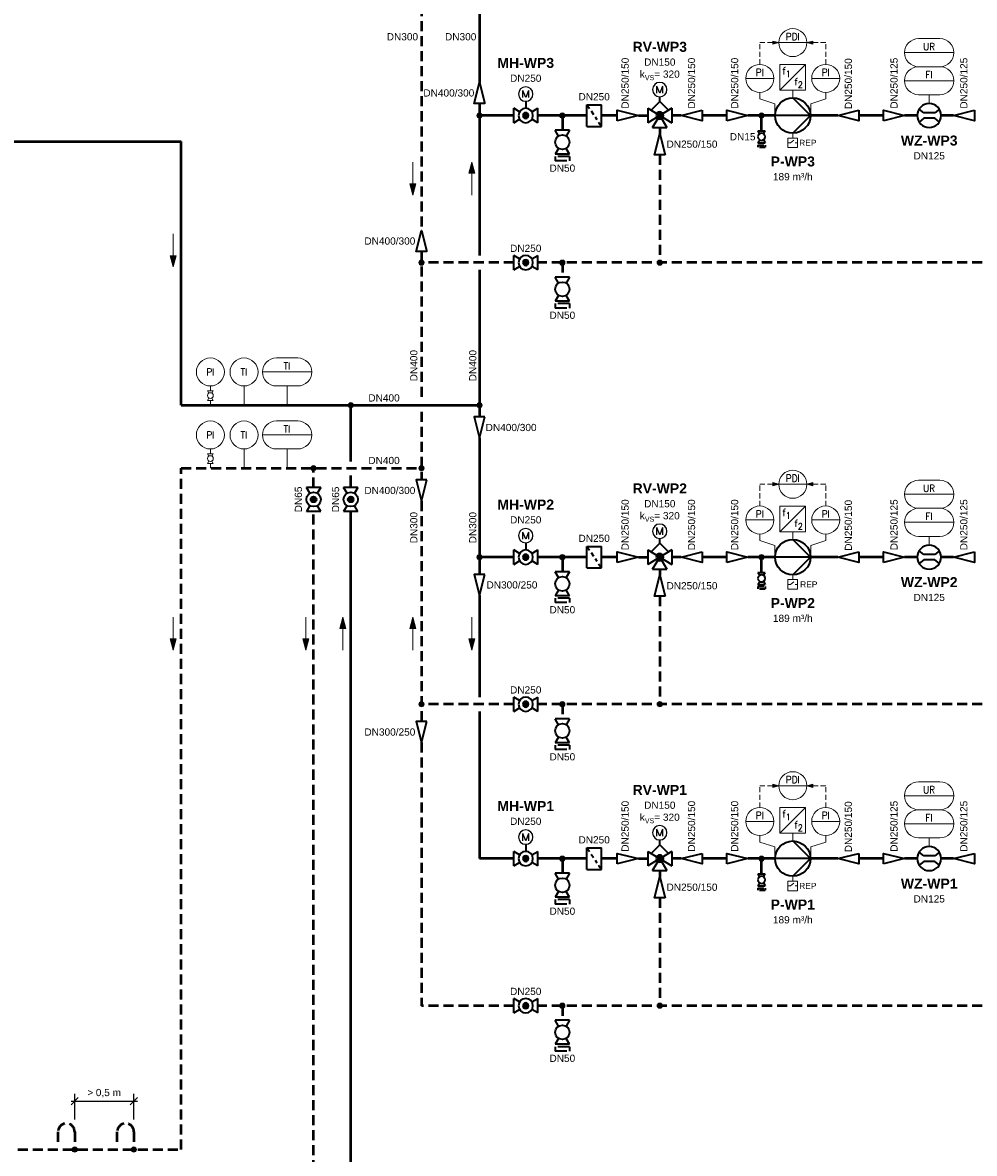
# Model space of a CAD drawing. Header units: millimetres. Extents: x -226 to 2201, y 0 to 1085.
# Tile 12 of 28: x 315 to 553, y 594 to 877. Entities that reach past the tile are written whole.
import ezdxf
from ezdxf import colors
from ezdxf.entities.mleader import LeaderData, LeaderLine
from ezdxf.enums import TextEntityAlignment as Align
from ezdxf.math import Vec2, Vec3

# ---------------------------------------------------------------- set-up
doc = ezdxf.new("R2010")
doc.units = ezdxf.units.MM
doc.header["$PDMODE"] = 1
doc.linetypes.add('GESTRICHELT2', pattern=[0.375, 0.25, -0.125])
doc.linetypes.add('VERDECKT2', pattern=[4.7625, 3.175, -1.5875])
doc.layers.get('0').update_dxf_attribs({"lineweight": 18})
for name, color, linetype, lineweight in [('TGAx_G_KOM_GA-Steuerleitungen', 7, 'VERDECKT2', 18), ('TGAx_G_KOM_GA-Symbole', 7, 'Continuous', 18), ('TGAx_H_KOM_Armaturen', 7, 'Continuous', 35), ('TGAx_H_LTG_Quellenkreis-Umweltwärme_RL', 66, 'GESTRICHELT2', 50), ('TGAx_H_LTG_Quellenkreis-Umweltwärme_VL', 32, 'Continuous', 50), ('TGAx_H_TXT_Beschriftung', 7, 'Continuous', 18), ('TGAx_H_TXT_Dimensionierung', 7, 'Continuous', 18), ('TGAx_K_KOM_Armaturen', 7, 'Continuous', 35), ('TGAx_K_TXT_Beschriftung', 7, 'Continuous', 18)]:
    doc.layers.add(name, color=color, linetype=linetype, lineweight=lineweight)
doc.styles.add('Annotative', font='arial.ttf')
doc.styles.add('Arial', font='arial.ttf')
doc.styles.add('MSR-Arial', font='romans.shx')
doc.dimstyles.new('Annotative', dxfattribs={"dimscale": 0, "dimtxt": 2.5, "dimasz": 2.5, "dimexe": 3, "dimexo": 0, "dimgap": 1.5, "dimtad": 1, "dimdec": 0, "dimdsep": 46, "dimtxsty": 'Annotative', "dimblk": 'OBLIQUE', "dimcen": 0, "dimdle": 3, "dimadec": 0, "dimazin": 0, "dimtfac": 1, "dimtdec": 0, "dimtofl": 0, "dimtmove": 0, "dimatfit": 3, "dimldrblk": 'OBLIQUE', "dimfxl": 3, "dimfxlon": 1, "dimtolj": 1, "dimtzin": 0, "dimarcsym": 0})

# ---------------------------------------------------------------- blocks, each defined once
blk = doc.blocks.new('4.16-Leitungs-Verbindungspunkt')
at = {"linetype": 'Continuous', "lineweight": 18}
blk.add_hatch(color=256, dxfattribs=at).paths.add_polyline_path([(0.65, 0, 1), (-0.65, 0, 1)])
blk.add_circle((0, 0), 0.65, dxfattribs=at)
blk = doc.blocks.new('4.11-Pfeil-Fliessrichtung')
at = {"linetype": 'Continuous', "lineweight": 18}
blk.add_line((-4.12, 0), (4.12, 0), dxfattribs=at)
at = {"linetype": 'Continuous', "lineweight": 18, "flags": 128}
for points in [[(1.32, 0.75), (4.12, 0), (1.32, -0.75)], [(1.39, 0.66), (3.85, 0), (1.39, -0.66)], [(1.46, 0.57), (3.58, 0), (1.46, -0.57)], [(1.53, 0.48), (3.31, 0), (1.53, -0.48)], [(1.6, 0.39), (3.04, 0), (1.6, -0.39)], [(1.67, 0.3), (2.77, 0), (1.67, -0.3)], [(1.74, 0.21), (2.5, 0), (1.74, -0.21)], [(1.81, 0.11), (2.23, 0), (1.81, -0.11)], [(1.88, 0.02), (1.96, 0), (1.88, -0.02)]]:
    blk.add_lwpolyline(points, close=True, dxfattribs=at)
blk = doc.blocks.new('7.01.05-Absperrkugelhahn')
h = blk.add_hatch(color=256)
h.dxf.hatch_style = 1
h.paths.add_polyline_path([(2.3, 0, 1), (3.7, 0, 1)])
at = {"linetype": 'Continuous'}
for p, q in [((0, 1.8), (1.46, 0.93)), ((0, 1.8), (0, -1.8)), ((6, 1.8), (4.54, 0.93)), ((6, 1.8), (6, -1.8)), ((1.46, -0.93), (0, -1.8)), ((4.54, -0.93), (6, -1.8))]:
    blk.add_line(p, q, dxfattribs=at)
for radius in [1.8, 0.7]:
    blk.add_circle((3, 0), radius, dxfattribs=at)
blk = doc.blocks.new('6.01-Reduzierung')
at = {"flags": 128}
blk.add_lwpolyline([(0, 1.3125), (0, -1.3125), (5.25, 0)], close=True, dxfattribs=at)
blk = doc.blocks.new('02.MSR_Fühler m. Fernwirkung_langrund')
for p, q in [((-2.67, 3.5), (2.67, 3.5)), ((-6.17, 0), (6.17, 0)), ((-2.67, -3.5), (2.67, -3.5))]:
    blk.add_line(p, q)
for centre, start, end in [((-2.67, 0), 90, 270), ((2.67, 0), 270, 90)]:
    blk.add_arc(centre, 3.5, start, end)
at = {"style": 'MSR-Arial', "width": 0.9}
for tag, p in [('MESSART', (0.02, 1.5)), ('WERT', (0.02, -1.55))]:
    blk.add_attdef(tag, text='', height=1.8, dxfattribs=at).set_placement(p, align=Align.MIDDLE_CENTER)
blk = doc.blocks.new('13.21-Kreiselpumpe')
at = {"linetype": 'Continuous'}
for p, q in [((-4.4, -4.4), (0, 0)), ((0, 0), (4.4, -4.4)), ((0, 0), (0, -8.8))]:
    blk.add_line(p, q, dxfattribs=at)
blk.add_circle((0, -4.4), 4.4, dxfattribs=at)
blk = doc.blocks.new('17.01.01-Durchflussmessung allg.')
for p, q in [((-1.38, 0.69), (-2.53, 1.62)), ((1.38, 0.69), (-1.38, 0.69)), ((2.53, 1.62), (1.38, 0.69)), ((-1.38, -0.69), (-2.53, -1.62)), ((1.38, -0.69), (-1.38, -0.69)), ((2.53, -1.62), (1.38, -0.69))]:
    blk.add_line(p, q)
blk.add_circle((0, 0), 3)
blk = doc.blocks.new('9.12-Schmutzfänger')
at = {"linetype": 'Continuous'}
for p, q in [((0, 2.7), (0, -2.7)), ((0, 2.7), (3.6, 2.7)), ((2.03, 0.35), (2.48, 1.02)), ((2.88, 1.63), (3.6, 2.7)), ((3.6, 2.7), (3.6, -2.7)), ((0, -2.7), (0.63, -1.75)), ((0, -2.7), (3.6, -2.7)), ((1.03, -1.15), (1.63, -0.26))]:
    blk.add_line(p, q, dxfattribs=at)
blk = doc.blocks.new('02.MSR_Schalter')
for p, q in [((0, 2.4), (0, 1.78)), ((0, 0.62), (0.68, 1.48)), ((0, 0), (0, 0.62))]:
    blk.add_line(p, q)
blk.add_lwpolyline([(-1.2, 0), (1.2, 0), (1.2, 2.4), (-1.2, 2.4)], close=True)
blk = doc.blocks.new('7.01.04-Absperrhahn allg.')
at = {"linetype": 'Continuous'}
for p, q in [((0, 1.8), (0, -1.8)), ((0, 1.8), (1.46, 0.93)), ((6, 1.8), (4.54, 0.93)), ((6, 1.8), (6, -1.8)), ((1.46, -0.93), (0, -1.8)), ((4.54, -0.93), (6, -1.8))]:
    blk.add_line(p, q, dxfattribs=at)
blk.add_circle((3, 0), 1.8, dxfattribs=at)
blk = doc.blocks.new('5.07-Kupplung allg.')
at = {"linetype": 'Continuous'}
for p, q in [((0, 1.8), (0, -1.1)), ((1.1, 1.1), (1.1, 0)), ((1.1, 0), (1.1, -1.8))]:
    blk.add_line(p, q, dxfattribs=at)
for p, q in [((0, 1.8), (1.1, 1.8)), ((0, -1.8), (1.1, -1.8))]:
    blk.add_line(p, q)
blk = doc.blocks.new('Leitungs-Verbindungspkt')
at = {"linetype": 'Continuous', "lineweight": 18}
blk.add_hatch(color=256, dxfattribs=at).paths.add_polyline_path([(0.65, 0, 1), (-0.65, 0, 1)])
blk.add_circle((0, 0), 0.65, dxfattribs=at)
blk = doc.blocks.new('7.01.17-Dreiwegeventil')
at = {"linetype": 'Continuous'}
for p, q in [((-3, 1.8), (3, -1.8)), ((3, 1.8), (-3, -1.8)), ((-3, 1.8), (-3, -1.8)), ((0, 0), (-1.8, -3)), ((1.8, -3), (0, 0)), ((3, 1.8), (3, -1.8)), ((1.8, -3), (-1.8, -3))]:
    blk.add_line(p, q, dxfattribs=at)
for radius in [0.9, 0.8, 0.7, 0.6, 0.5, 0.4, 0.3, 0.2, 0.1]:
    blk.add_circle((0, 0), radius, dxfattribs=at)
blk.add_point((0, 0), dxfattribs=at)
blk = doc.blocks.new('7.05.02-Stellantr. Elektromotor')
at = {"lineweight": 25}
for p, q in [((-0.72, 0.9), (-0.72, -0.9)), ((-0.72, 0.9), (0, -0.9)), ((0, -0.9), (0.72, 0.9)), ((0.72, -0.9), (0.72, 0.9))]:
    blk.add_line(p, q, dxfattribs=at)
blk.add_circle((0, 0), 1.8, dxfattribs=at)
blk = doc.blocks.new('7.02.01-stetiges Stellverhalten')
at = {"linetype": 'Continuous'}
for q in [(-2.19, 1.31), (2.19, 1.31)]:
    blk.add_line((0, 3.48), q, dxfattribs=at)
blk = doc.blocks.new('02.MSR_Fühler m. Fernwirkung_rund')
blk.add_line((-3.5, 0), (3.5, 0))
blk.add_circle((0, 0), 3.5)
at = {"style": 'MSR-Arial', "width": 0.9}
for tag, p in [('MESSART', (0, 1.5)), ('WERT', (0, -1.55))]:
    blk.add_attdef(tag, text='', height=1.8, dxfattribs=at).set_placement(p, align=Align.MIDDLE_CENTER)
blk = doc.blocks.new('02.MSR_Frequenzumrichter')
at = {"lineweight": 18}
blk.add_line((-3.2, -3.2), (3.2, 3.2), dxfattribs=at)
blk.add_lwpolyline([(-3.2, -3.2), (3.2, -3.2), (3.2, 3.2), (-3.2, 3.2)], close=True)
at = {"lineweight": 18, "char_height": 1.8, "attachment_point": 5, "style": 'MSR-Arial'}
for insert in [(-2.16, 1.63), (0.83, -1.08)]:
    blk.add_mtext('f', dxfattribs=dict(at, insert=insert))
at = {"lineweight": 18, "style": 'MSR-Arial', "width": 0.9}
for p in [(-1.12, 0.86), (1.87, -1.85)]:
    blk.add_attdef('Stufe', text='', height=1.6, dxfattribs=at).set_placement(p, align=Align.MIDDLE_CENTER)
blk = doc.blocks.new('02.MSR_Wirkpfeil')
blk.add_hatch(color=256).paths.add_polyline_path([(0.41, 1.51), (0, 0), (-0.41, 1.51)])
blk.add_lwpolyline([(0.41, 1.51), (0, 0), (-0.41, 1.51)], close=True)
blk = doc.blocks.new('02.MSR_Manometeranschluss m. Hahn')
at = {"linetype": 'Continuous'}
for p, q in [((0.72, 3.6), (-0.72, 3.6)), ((-0.37, 3.02), (-0.72, 3.6)), ((0.72, 3.6), (0.37, 3.02)), ((-0.37, 1.78), (-0.72, 1.2)), ((0.72, 1.2), (-0.72, 1.2)), ((0.72, 1.2), (0.37, 1.78))]:
    blk.add_line(p, q, dxfattribs=at)
for p, q in [((0, 4.8), (0, 3.6)), ((0, 1.2), (0, 0))]:
    blk.add_line(p, q)
blk.add_circle((0, 2.4), 0.72, dxfattribs=at)
blk = doc.blocks.new('02.MSR_Fühler rund')
blk.add_circle((0, 0), 3.5)
at = {"style": 'MSR-Arial', "width": 0.9}
blk.add_attdef('MESSART', text='', height=1.8, dxfattribs=at).set_placement((0, 0), align=Align.MIDDLE_CENTER)
blk = doc.blocks.new('_Oblique')
at = {"color": 0, "linetype": 'ByBlock', "lineweight": -2}
blk.add_line((-0.5, -0.5), (0.5, 0.5), dxfattribs=at)
blk = doc.blocks.new('*D212')
at = {"layer": 'Defpoints', "color": 0, "transparency": 16777216}
for p in [(342.81, 607.47), (328.03, 599.84), (342.81, 599.84)]:
    blk.add_point(p, dxfattribs=at)
at = {"layer": 'TGAx_K_TXT_Beschriftung', "color": 0, "lineweight": -2, "transparency": 16777216}
for p, q in [((327.13, 607.47), (343.71, 607.47)), ((328.03, 602.84), (328.03, 609.27)), ((342.81, 602.84), (342.81, 609.27))]:
    blk.add_line(p, q, dxfattribs=at)
at = {"layer": 'TGAx_K_TXT_Beschriftung', "color": 0, "lineweight": -2, "transparency": 16777216, "xscale": 1.8, "yscale": 1.8, "zscale": 1.8, "rotation": 180}
blk.add_blockref('_Oblique', (328.03, 607.47), dxfattribs=at)
at = {"layer": 'TGAx_K_TXT_Beschriftung', "color": 0, "lineweight": -2, "transparency": 16777216, "xscale": 1.8, "yscale": 1.8, "zscale": 1.8}
blk.add_blockref('_Oblique', (342.81, 607.47), dxfattribs=at)
at = {"layer": 'TGAx_K_TXT_Beschriftung', "color": 0, "transparency": 16777216, "insert": (335.42, 609.45), "char_height": 1.8, "attachment_point": 5, "style": 'Annotative'}
blk.add_mtext('\\A1;{\\fSymbol|b0|i0|c2|p18;\\H0.95833x;>} 0,5 m', dxfattribs=at)

msp = doc.modelspace()

# ---------------------------------------------------------------- linework, layer by layer
at = {"layer": 'TGAx_G_KOM_GA-Steuerleitungen', "ltscale": 0.4}
for p, q in [((499.09, 871.76), (503.82, 871.76)), ((499.09, 866.33), (499.09, 871.76)), ((515.54, 871.76), (510.82, 871.76)), ((515.54, 866.33), (515.54, 871.76)), ((499.09, 761.49), (503.82, 761.49)), ((499.09, 756.07), (499.09, 761.49)), ((515.54, 761.49), (510.82, 761.49)), ((515.54, 756.07), (515.54, 761.49)), ((499.09, 686.22), (503.82, 686.22)), ((499.09, 680.79), (499.09, 686.22)), ((515.54, 686.22), (510.82, 686.22)), ((515.54, 680.79), (515.54, 686.22))]:
    msp.add_line(p, q, dxfattribs=at)
at = {"layer": 'TGAx_G_KOM_GA-Symbole'}
for p, q in [((507.32, 859.9), (507.32, 858.06)), ((541.38, 856.56), (541.38, 858.76)), ((507.32, 849.06), (507.32, 847.95)), ((370.31, 786.03), (370.31, 781.23)), ((370.31, 786.03), (370.31, 781.23)), ((381.06, 781.23), (381.06, 786.03)), ((370.31, 770.3), (370.31, 765.5)), ((370.31, 770.3), (370.31, 765.5)), ((381.06, 765.5), (381.06, 770.3)), ((507.32, 749.63), (507.32, 747.79)), ((541.38, 746.29), (541.38, 748.49)), ((507.32, 738.79), (507.32, 737.69)), ((507.32, 674.36), (507.32, 672.52)), ((541.38, 671.02), (541.38, 673.22)), ((507.32, 663.52), (507.32, 662.41))]:
    msp.add_line(p, q, dxfattribs=at)
for points in [[(499.09, 859.33), (499.09, 857.69), (502.82, 856.47), (502.82, 853.56)], [(515.54, 859.33), (515.54, 857.69), (511.82, 856.47), (511.82, 853.56)], [(499.09, 749.07), (499.09, 747.42), (502.82, 746.21), (502.82, 743.29)], [(515.54, 749.07), (515.54, 747.42), (511.82, 746.21), (511.82, 743.29)], [(499.09, 673.79), (499.09, 672.14), (502.82, 670.93), (502.82, 668.02)], [(515.54, 673.79), (515.54, 672.14), (511.82, 670.93), (511.82, 668.02)]]:
    msp.add_lwpolyline(points, dxfattribs=at)
at = {"layer": 'TGAx_H_KOM_Armaturen'}
for p, q in [((440.64, 857.13), (440.64, 855.34)), ((474.11, 857.04), (474.11, 858.23)), ((440.64, 746.86), (440.64, 745.07)), ((474.11, 746.77), (474.11, 747.96)), ((474.11, 671.5), (474.11, 672.69)), ((440.64, 671.59), (440.64, 669.8))]:
    msp.add_line(p, q, dxfattribs=at)
at = {"layer": 'TGAx_H_LTG_Quellenkreis-Umweltwärme_RL', "ltscale": 10}
for p, q in [((414.61, 892.11), (414.61, 824.84)), ((474.11, 850.56), (474.11, 849.03)), ((474.11, 843.78), (474.11, 816.83)), ((414.61, 819.59), (414.61, 782.91)), ((437.64, 816.83), (414.61, 816.83)), ((625.88, 816.83), (443.64, 816.83)), ((449.78, 816.83), (449.78, 813.19)), ((414.61, 779.56), (414.61, 762.56)), ((354.61, 765.5), (414.61, 765.5)), ((387.67, 760.7), (387.67, 765.5)), ((414.61, 757.31), (414.61, 702.25)), ((387.67, 488.98), (387.67, 754.7)), ((474.11, 740.29), (474.11, 738.77)), ((474.11, 733.52), (474.11, 706.57)), ((437.64, 706.57), (414.61, 706.57)), ((625.88, 706.57), (443.64, 706.57)), ((449.78, 706.57), (449.78, 702.92)), ((414.61, 697), (414.61, 631.29)), ((474.11, 665.02), (474.11, 663.49)), ((474.11, 658.24), (474.11, 631.29)), ((437.64, 631.29), (414.61, 631.29)), ((625.88, 631.29), (443.64, 631.29)), ((449.78, 631.29), (449.78, 627.65)), ((265.07, 595.37), (354.61, 595.37))]:
    msp.add_line(p, q, dxfattribs=at)
at = {"layer": 'TGAx_H_LTG_Quellenkreis-Umweltwärme_VL', "ltscale": 0.1}
for p, q in [((429.1, 890.31), (429.1, 861.82)), ((429.1, 856.57), (429.1, 818.63)), ((265.07, 847.08), (354.61, 847.08)), ((354.61, 781.23), (354.61, 847.08)), ((429.1, 815.03), (429.1, 778.29)), ((354.61, 781.23), (429.1, 781.23)), ((396.95, 767.17), (396.95, 781.23)), ((429.1, 773.04), (429.1, 738.97)), ((396.95, 760.7), (396.95, 763.65)), ((396.95, 498.98), (396.95, 754.7)), ((429.1, 733.72), (429.1, 708.37)), ((429.1, 704.77), (429.1, 668.02))]:
    msp.add_line(p, q, dxfattribs=at)
at = {"layer": 'TGAx_H_LTG_Quellenkreis-Umweltwärme_VL', "ltscale": 10}
for p, q in [((437.64, 853.56), (429.1, 853.56)), ((455.92, 853.56), (443.64, 853.56)), ((449.78, 853.56), (449.78, 849.91)), ((463.51, 853.56), (459.52, 853.56)), ((468.76, 853.56), (471.11, 853.56)), ((479.42, 853.56), (477.11, 853.56)), ((490.85, 853.56), (484.67, 853.56)), ((502.82, 853.56), (496.1, 853.56)), ((499.52, 849.76), (499.52, 853.56)), ((518.58, 853.56), (511.82, 853.56)), ((529.98, 853.56), (523.83, 853.56)), ((538.38, 853.56), (535.23, 853.56)), ((547.41, 853.56), (544.38, 853.56)), ((437.64, 743.29), (429.1, 743.29)), ((455.92, 743.29), (443.64, 743.29)), ((449.78, 743.29), (449.78, 739.64)), ((463.51, 743.29), (459.52, 743.29)), ((468.76, 743.29), (471.11, 743.29)), ((479.42, 743.29), (477.11, 743.29)), ((490.85, 743.29), (484.67, 743.29)), ((502.82, 743.29), (496.1, 743.29)), ((499.52, 739.49), (499.52, 743.29)), ((518.58, 743.29), (511.82, 743.29)), ((529.98, 743.29), (523.83, 743.29)), ((538.38, 743.29), (535.23, 743.29)), ((547.41, 743.29), (544.38, 743.29)), ((437.64, 668.02), (429.1, 668.02)), ((455.92, 668.02), (443.64, 668.02)), ((449.78, 668.02), (449.78, 664.37)), ((463.51, 668.02), (459.52, 668.02)), ((468.76, 668.02), (471.11, 668.02)), ((479.42, 668.02), (477.11, 668.02)), ((490.85, 668.02), (484.67, 668.02)), ((502.82, 668.02), (496.1, 668.02)), ((499.52, 664.22), (499.52, 668.02)), ((518.58, 668.02), (511.82, 668.02)), ((529.98, 668.02), (523.83, 668.02)), ((538.38, 668.02), (535.23, 668.02)), ((547.41, 668.02), (544.38, 668.02))]:
    msp.add_line(p, q, dxfattribs=at)

# ---------------------------------------------------------------- block references
at = {"layer": 'TGAx_G_KOM_GA-Steuerleitungen', "ltscale": 0.5}
for p, rotation in [((503.82, 871.76), 90.00000000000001), ((510.82, 871.76), 270), ((503.82, 761.49), 90.00000000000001), ((510.82, 761.49), 270), ((503.82, 686.22), 90.00000000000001), ((510.82, 686.22), 270)]:
    msp.add_blockref('02.MSR_Wirkpfeil', p, dxfattribs=dict(at, rotation=rotation))
at = {"layer": 'TGAx_G_KOM_GA-Symbole', "ltscale": 5}
for p in [(507.32, 871.76), (507.32, 761.49), (507.32, 686.22)]:
    msp.add_blockref('02.MSR_Fühler m. Fernwirkung_rund', p, dxfattribs=at).add_auto_attribs({'MESSART': 'PDI'})
at = {"layer": 'TGAx_G_KOM_GA-Symbole'}
ref = msp.add_blockref('02.MSR_Fühler m. Fernwirkung_langrund', (541.38, 869.26), dxfattribs=dict(at, xscale=-1))
ref.add_attrib('MESSART', 'UR', dxfattribs={"layer": '0', "height": 1.8, "style": 'MSR-Arial', "width": 0.9}).set_placement((541.36, 870.75), align=Align.MIDDLE_CENTER)
ref = msp.add_blockref('02.MSR_Fühler m. Fernwirkung_rund', (499.09, 862.83), dxfattribs=dict(at, xscale=-1))
ref.add_attrib('MESSART', 'PI', dxfattribs={"layer": '0', "height": 1.8, "style": 'MSR-Arial', "width": 0.9}).set_placement((499.09, 864.33), align=Align.MIDDLE_CENTER)
ref = msp.add_blockref('02.MSR_Frequenzumrichter', (507.32, 863.1), dxfattribs=at)
ref.add_attrib('Stufe', '1', dxfattribs={"layer": '0', "lineweight": 18, "height": 1.6, "style": 'MSR-Arial', "width": 0.9}).set_placement((506.2, 863.96), align=Align.MIDDLE_CENTER)
ref.add_attrib('Stufe', '2', dxfattribs={"layer": '0', "lineweight": 18, "height": 1.6, "style": 'MSR-Arial', "width": 0.9}).set_placement((509.19, 861.25), align=Align.MIDDLE_CENTER)
ref = msp.add_blockref('02.MSR_Fühler m. Fernwirkung_rund', (515.54, 862.83), dxfattribs=dict(at, xscale=-1))
ref.add_attrib('MESSART', 'PI', dxfattribs={"layer": '0', "height": 1.8, "style": 'MSR-Arial', "width": 0.9}).set_placement((515.54, 864.33), align=Align.MIDDLE_CENTER)
ref = msp.add_blockref('02.MSR_Fühler m. Fernwirkung_langrund', (541.38, 862.26), dxfattribs=dict(at, xscale=-1))
ref.add_attrib('MESSART', 'FI', dxfattribs={"layer": '0', "height": 1.8, "style": 'MSR-Arial', "width": 0.9}).set_placement((541.36, 863.75), align=Align.MIDDLE_CENTER)
at = {"layer": 'TGAx_G_KOM_GA-Symbole', "xscale": -1, "rotation": 270}
for p in [(506.12, 846.75), (506.12, 736.49), (506.12, 661.21)]:
    msp.add_blockref('02.MSR_Schalter', p, dxfattribs=at)
at = {"layer": 'TGAx_G_KOM_GA-Symbole'}
ref = msp.add_blockref('02.MSR_Fühler rund', (361.9, 789.53), dxfattribs=dict(at, xscale=-1))
ref.add_attrib('MESSART', 'PI', dxfattribs={"layer": '0', "height": 1.8, "style": 'MSR-Arial', "width": 0.9}).set_placement((361.9, 789.53), align=Align.MIDDLE_CENTER)
ref = msp.add_blockref('02.MSR_Fühler rund', (370.31, 789.53), dxfattribs=dict(at, xscale=-1))
ref.add_attrib('MESSART', 'TI', dxfattribs={"layer": '0', "height": 1.8, "style": 'MSR-Arial', "width": 0.9}).set_placement((370.31, 789.53), align=Align.MIDDLE_CENTER)
ref = msp.add_blockref('02.MSR_Fühler m. Fernwirkung_langrund', (381.06, 789.53), dxfattribs=dict(at, xscale=-1))
ref.add_attrib('MESSART', 'TI', dxfattribs={"layer": '0', "height": 1.8, "style": 'MSR-Arial', "width": 0.9}).set_placement((381.04, 791.03), align=Align.MIDDLE_CENTER)
at = {"layer": 'TGAx_G_KOM_GA-Symbole', "xscale": -1}
for p in [(361.9, 781.23), (361.9, 765.5)]:
    msp.add_blockref('02.MSR_Manometeranschluss m. Hahn', p, dxfattribs=at)
at = {"layer": 'TGAx_G_KOM_GA-Symbole'}
ref = msp.add_blockref('02.MSR_Fühler rund', (361.9, 773.8), dxfattribs=dict(at, xscale=-1))
ref.add_attrib('MESSART', 'PI', dxfattribs={"layer": '0', "height": 1.8, "style": 'MSR-Arial', "width": 0.9}).set_placement((361.9, 773.8), align=Align.MIDDLE_CENTER)
ref = msp.add_blockref('02.MSR_Fühler rund', (370.31, 773.8), dxfattribs=dict(at, xscale=-1))
ref.add_attrib('MESSART', 'TI', dxfattribs={"layer": '0', "height": 1.8, "style": 'MSR-Arial', "width": 0.9}).set_placement((370.31, 773.8), align=Align.MIDDLE_CENTER)
ref = msp.add_blockref('02.MSR_Fühler m. Fernwirkung_langrund', (381.06, 773.8), dxfattribs=dict(at, xscale=-1))
ref.add_attrib('MESSART', 'TI', dxfattribs={"layer": '0', "height": 1.8, "style": 'MSR-Arial', "width": 0.9}).set_placement((381.04, 775.3), align=Align.MIDDLE_CENTER)
ref = msp.add_blockref('02.MSR_Fühler m. Fernwirkung_langrund', (541.38, 758.99), dxfattribs=dict(at, xscale=-1))
ref.add_attrib('MESSART', 'UR', dxfattribs={"layer": '0', "height": 1.8, "style": 'MSR-Arial', "width": 0.9}).set_placement((541.36, 760.49), align=Align.MIDDLE_CENTER)
ref = msp.add_blockref('02.MSR_Fühler m. Fernwirkung_rund', (499.09, 752.57), dxfattribs=dict(at, xscale=-1))
ref.add_attrib('MESSART', 'PI', dxfattribs={"layer": '0', "height": 1.8, "style": 'MSR-Arial', "width": 0.9}).set_placement((499.09, 754.06), align=Align.MIDDLE_CENTER)
ref = msp.add_blockref('02.MSR_Frequenzumrichter', (507.32, 752.83), dxfattribs=at)
ref.add_attrib('Stufe', '1', dxfattribs={"layer": '0', "lineweight": 18, "height": 1.6, "style": 'MSR-Arial', "width": 0.9}).set_placement((506.2, 753.69), align=Align.MIDDLE_CENTER)
ref.add_attrib('Stufe', '2', dxfattribs={"layer": '0', "lineweight": 18, "height": 1.6, "style": 'MSR-Arial', "width": 0.9}).set_placement((509.19, 750.98), align=Align.MIDDLE_CENTER)
ref = msp.add_blockref('02.MSR_Fühler m. Fernwirkung_rund', (515.54, 752.57), dxfattribs=dict(at, xscale=-1))
ref.add_attrib('MESSART', 'PI', dxfattribs={"layer": '0', "height": 1.8, "style": 'MSR-Arial', "width": 0.9}).set_placement((515.54, 754.06), align=Align.MIDDLE_CENTER)
ref = msp.add_blockref('02.MSR_Fühler m. Fernwirkung_langrund', (541.38, 751.99), dxfattribs=dict(at, xscale=-1))
ref.add_attrib('MESSART', 'FI', dxfattribs={"layer": '0', "height": 1.8, "style": 'MSR-Arial', "width": 0.9}).set_placement((541.36, 753.49), align=Align.MIDDLE_CENTER)
ref = msp.add_blockref('02.MSR_Fühler m. Fernwirkung_langrund', (541.38, 683.72), dxfattribs=dict(at, xscale=-1))
ref.add_attrib('MESSART', 'UR', dxfattribs={"layer": '0', "height": 1.8, "style": 'MSR-Arial', "width": 0.9}).set_placement((541.36, 685.21), align=Align.MIDDLE_CENTER)
ref = msp.add_blockref('02.MSR_Fühler m. Fernwirkung_rund', (499.09, 677.29), dxfattribs=dict(at, xscale=-1))
ref.add_attrib('MESSART', 'PI', dxfattribs={"layer": '0', "height": 1.8, "style": 'MSR-Arial', "width": 0.9}).set_placement((499.09, 678.79), align=Align.MIDDLE_CENTER)
ref = msp.add_blockref('02.MSR_Frequenzumrichter', (507.32, 677.56), dxfattribs=at)
ref.add_attrib('Stufe', '1', dxfattribs={"layer": '0', "lineweight": 18, "height": 1.6, "style": 'MSR-Arial', "width": 0.9}).set_placement((506.2, 678.42), align=Align.MIDDLE_CENTER)
ref.add_attrib('Stufe', '2', dxfattribs={"layer": '0', "lineweight": 18, "height": 1.6, "style": 'MSR-Arial', "width": 0.9}).set_placement((509.19, 675.71), align=Align.MIDDLE_CENTER)
ref = msp.add_blockref('02.MSR_Fühler m. Fernwirkung_rund', (515.54, 677.29), dxfattribs=dict(at, xscale=-1))
ref.add_attrib('MESSART', 'PI', dxfattribs={"layer": '0', "height": 1.8, "style": 'MSR-Arial', "width": 0.9}).set_placement((515.54, 678.79), align=Align.MIDDLE_CENTER)
ref = msp.add_blockref('02.MSR_Fühler m. Fernwirkung_langrund', (541.38, 676.72), dxfattribs=dict(at, xscale=-1))
ref.add_attrib('MESSART', 'FI', dxfattribs={"layer": '0', "height": 1.8, "style": 'MSR-Arial', "width": 0.9}).set_placement((541.36, 678.21), align=Align.MIDDLE_CENTER)
at = {"layer": 'TGAx_H_KOM_Armaturen', "xscale": -1}
for name, p, rotation in [('6.01-Reduzierung', (429.1, 856.57), 270), ('9.12-Schmutzfänger', (455.92, 853.56), 180), ('17.01.01-Durchflussmessung allg.', (541.38, 853.56), 180), ('7.01.05-Absperrkugelhahn', (437.64, 853.56), 180), ('6.01-Reduzierung', (463.51, 853.56), 180), ('6.01-Reduzierung', (490.85, 853.56), 180), ('6.01-Reduzierung', (529.98, 853.56), 180), ('6.01-Reduzierung', (474.11, 843.78), 270), ('6.01-Reduzierung', (414.61, 819.59), 270), ('7.01.05-Absperrkugelhahn', (437.64, 816.83), 180), ('9.12-Schmutzfänger', (455.92, 743.29), 180), ('17.01.01-Durchflussmessung allg.', (541.38, 743.29), 180), ('7.01.05-Absperrkugelhahn', (437.64, 743.29), 180), ('6.01-Reduzierung', (463.51, 743.29), 180), ('6.01-Reduzierung', (490.85, 743.29), 180), ('6.01-Reduzierung', (529.98, 743.29), 180), ('6.01-Reduzierung', (474.11, 733.52), 270), ('7.01.05-Absperrkugelhahn', (437.64, 706.57), 180), ('7.01.05-Absperrkugelhahn', (437.64, 668.02), 180), ('9.12-Schmutzfänger', (455.92, 668.02), 180), ('6.01-Reduzierung', (463.51, 668.02), 180), ('6.01-Reduzierung', (490.85, 668.02), 180), ('6.01-Reduzierung', (529.98, 668.02), 180), ('17.01.01-Durchflussmessung allg.', (541.38, 668.02), 180), ('6.01-Reduzierung', (474.11, 658.24), 270), ('7.01.05-Absperrkugelhahn', (437.64, 631.29), 180)]:
    msp.add_blockref(name, p, dxfattribs=dict(at, rotation=rotation))
for name, p in [('7.05.02-Stellantr. Elektromotor', (474.11, 860.03)), ('7.05.02-Stellantr. Elektromotor', (440.64, 858.93)), ('7.02.01-stetiges Stellverhalten', (474.11, 853.56)), ('7.01.17-Dreiwegeventil', (474.11, 853.56)), ('6.01-Reduzierung', (484.67, 853.56)), ('6.01-Reduzierung', (523.83, 853.56)), ('6.01-Reduzierung', (552.66, 853.56)), ('7.05.02-Stellantr. Elektromotor', (474.11, 749.76)), ('7.05.02-Stellantr. Elektromotor', (440.64, 748.66)), ('7.02.01-stetiges Stellverhalten', (474.11, 743.29)), ('7.01.17-Dreiwegeventil', (474.11, 743.29)), ('6.01-Reduzierung', (484.67, 743.29)), ('6.01-Reduzierung', (523.83, 743.29)), ('6.01-Reduzierung', (552.66, 743.29)), ('7.05.02-Stellantr. Elektromotor', (440.64, 673.39)), ('7.05.02-Stellantr. Elektromotor', (474.11, 674.49)), ('7.01.17-Dreiwegeventil', (474.11, 668.02)), ('7.02.01-stetiges Stellverhalten', (474.11, 668.02)), ('6.01-Reduzierung', (484.67, 668.02)), ('6.01-Reduzierung', (523.83, 668.02)), ('6.01-Reduzierung', (552.66, 668.02))]:
    msp.add_blockref(name, p, dxfattribs=at)
at = {"layer": 'TGAx_H_KOM_Armaturen', "rotation": 270}
for name, p in [('13.21-Kreiselpumpe', (511.72, 853.56)), ('7.01.04-Absperrhahn allg.', (449.78, 849.91)), ('5.07-Kupplung allg.', (449.78, 843.32)), ('7.01.04-Absperrhahn allg.', (449.78, 813.19)), ('5.07-Kupplung allg.', (449.78, 806.6)), ('6.01-Reduzierung', (429.1, 778.29)), ('6.01-Reduzierung', (414.61, 762.56)), ('13.21-Kreiselpumpe', (511.72, 743.29)), ('6.01-Reduzierung', (429.1, 738.97)), ('7.01.04-Absperrhahn allg.', (449.78, 739.64)), ('5.07-Kupplung allg.', (449.78, 733.06)), ('6.01-Reduzierung', (414.61, 702.25)), ('7.01.04-Absperrhahn allg.', (449.78, 702.92)), ('5.07-Kupplung allg.', (449.78, 696.34)), ('13.21-Kreiselpumpe', (511.72, 668.02)), ('7.01.04-Absperrhahn allg.', (449.78, 664.37)), ('5.07-Kupplung allg.', (449.78, 657.78)), ('7.01.04-Absperrhahn allg.', (449.78, 627.65)), ('5.07-Kupplung allg.', (449.78, 621.06))]:
    msp.add_blockref(name, p, dxfattribs=at)
at = {"layer": 'TGAx_H_KOM_Armaturen', "xscale": -0.5, "yscale": 0.5, "zscale": 0.5, "rotation": 90}
for name, p in [('7.01.04-Absperrhahn allg.', (499.52, 849.76)), ('5.07-Kupplung allg.', (499.52, 846.2)), ('7.01.04-Absperrhahn allg.', (499.52, 739.49)), ('5.07-Kupplung allg.', (499.52, 735.93)), ('7.01.04-Absperrhahn allg.', (499.52, 664.22)), ('5.07-Kupplung allg.', (499.52, 660.66))]:
    msp.add_blockref(name, p, dxfattribs=at)
at = {"layer": 'TGAx_H_LTG_Quellenkreis-Umweltwärme_RL', "ltscale": 10, "xscale": -1}
for name, p, rotation in [('4.11-Pfeil-Fliessrichtung', (412.44, 837.82), 90), ('4.16-Leitungs-Verbindungspunkt', (449.78, 816.83), 270), ('4.16-Leitungs-Verbindungspunkt', (387.67, 765.5), 270), ('4.11-Pfeil-Fliessrichtung', (385.7, 724.18), 90), ('4.16-Leitungs-Verbindungspunkt', (449.78, 706.57), 270), ('4.16-Leitungs-Verbindungspunkt', (449.78, 631.29), 270)]:
    msp.add_blockref(name, p, dxfattribs=dict(at, rotation=rotation))
at = {"layer": 'TGAx_H_LTG_Quellenkreis-Umweltwärme_RL', "ltscale": 0.1, "xscale": -1, "rotation": 270}
for p in [(414.61, 816.83), (414.61, 765.5), (414.61, 706.57)]:
    msp.add_blockref('4.16-Leitungs-Verbindungspunkt', p, dxfattribs=at)
at = {"layer": 'TGAx_H_LTG_Quellenkreis-Umweltwärme_RL', "rotation": 270}
for p in [(474.11, 816.83), (474.11, 706.57), (474.11, 631.29)]:
    msp.add_blockref('4.16-Leitungs-Verbindungspunkt', p, dxfattribs=at)
at = {"layer": 'TGAx_H_LTG_Quellenkreis-Umweltwärme_RL', "ltscale": 10, "rotation": 90.00000000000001}
msp.add_blockref('4.11-Pfeil-Fliessrichtung', (412.44, 724.18), dxfattribs=at)
at = {"layer": 'TGAx_H_LTG_Quellenkreis-Umweltwärme_VL', "ltscale": 10, "xscale": -1, "rotation": 270}
for name, p in [('4.16-Leitungs-Verbindungspunkt', (429.1, 853.56)), ('4.16-Leitungs-Verbindungspunkt', (449.78, 853.56)), ('Leitungs-Verbindungspkt', (499.52, 853.56)), ('4.16-Leitungs-Verbindungspunkt', (449.78, 743.29)), ('Leitungs-Verbindungspkt', (499.52, 743.29)), ('4.16-Leitungs-Verbindungspunkt', (449.78, 668.02)), ('Leitungs-Verbindungspkt', (499.52, 668.02))]:
    msp.add_blockref(name, p, dxfattribs=at)
at = {"layer": 'TGAx_H_LTG_Quellenkreis-Umweltwärme_VL', "ltscale": 0.1, "xscale": -1}
for name, p, rotation in [('4.11-Pfeil-Fliessrichtung', (427.17, 837.82), 270), ('4.11-Pfeil-Fliessrichtung', (352.61, 819.89), 90), ('4.16-Leitungs-Verbindungspunkt', (396.95, 781.23), 270), ('4.16-Leitungs-Verbindungspunkt', (429.1, 781.23), 270), ('4.16-Leitungs-Verbindungspunkt', (429.1, 743.29), 270)]:
    msp.add_blockref(name, p, dxfattribs=dict(at, rotation=rotation))
at = {"layer": 'TGAx_H_LTG_Quellenkreis-Umweltwärme_VL', "ltscale": 0.1}
for p, rotation in [((395, 724.18), 90.00000000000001), ((427.17, 724.18), 270)]:
    msp.add_blockref('4.11-Pfeil-Fliessrichtung', p, dxfattribs=dict(at, rotation=rotation))
at = {"layer": 'TGAx_K_KOM_Armaturen', "rotation": 270}
for p in [(387.67, 760.7), (396.95, 760.7)]:
    msp.add_blockref('7.01.05-Absperrkugelhahn', p, dxfattribs=at)

# ---------------------------------------------------------------- texts
at = {"layer": 'TGAx_G_KOM_GA-Symbole', "char_height": 1.5, "attachment_point": 5, "style": 'Arial'}
for insert in [(511.07, 846.76), (511.31, 736.49), (511.07, 661.22)]:
    msp.add_mtext('REP', dxfattribs=dict(at, insert=insert))
at = {"layer": 'TGAx_H_TXT_Beschriftung', "style": 'Arial'}
for s, insert, char_height, attachment_point in [('\\A1;{\\fArial|b1|i0|c0|p34;\\H1.38889x;RV-WP3\\P\\fArial|b0|i0|c0|p34;\\H0.72x;DN150\\Pk\\H0.7x;\\S^ VS;\\H1.42857x;= 320 }', (474.11, 871.97), 1.8, 2), ('\\A1;{\\fArial|b1|i0|c0|p34;\\H1.38889x;MH-WP3\\P}DN250', (440.64, 864.95), 1.8, 5), ('{\\fArial|b1|i0|c0|p34;P-WP3\\P\\fArial|b0|i0|c0|p34;\\H0.72x;189 m³/h}', (507.32, 843.35), 2.5, 2), ('\\A1;{\\fArial|b1|i0|c0|p34;\\H1.38889x;RV-WP2\\P\\fArial|b0|i0|c0|p34;\\H0.72x;DN150\\Pk\\H0.7x;\\S^ VS;\\H1.42857x;= 320 }', (474.11, 761.71), 1.8, 2), ('\\A1;{\\fArial|b1|i0|c0|p34;\\H1.38889x;MH-WP2\\P}DN250', (440.64, 754.68), 1.8, 5), ('{\\fArial|b1|i0|c0|p34;P-WP2\\P\\fArial|b0|i0|c0|p34;\\H0.72x;189 m³/h}', (507.32, 733.09), 2.5, 2), ('\\A1;{\\fArial|b1|i0|c0|p34;\\H1.38889x;MH-WP1\\P}DN250', (440.64, 679.41), 1.8, 5), ('{\\fArial|b1|i0|c0|p34;P-WP1\\P\\fArial|b0|i0|c0|p34;\\H0.72x;189 m³/h}', (507.32, 657.81), 2.5, 2)]:
    msp.add_mtext(s, dxfattribs=dict(at, insert=insert, char_height=char_height, attachment_point=attachment_point))
at = {"layer": 'TGAx_H_TXT_Beschriftung', "char_height": 2.5, "width": 13.4004, "attachment_point": 2, "style": 'Arial'}
for s, insert in [('{\\fArial|b1|i0|c0|p34;WZ-WP3\\P\\fArial|b0|i0|c0|p34;\\H0.72x;DN125}', (541.38, 848.57)), ('{\\fArial|b1|i0|c0|p34;WZ-WP2\\P\\fArial|b0|i0|c0|p34;\\H0.72x;DN125}', (541.38, 738.3)), ('{\\fArial|b1|i0|c0|p34;WZ-WP1\\P\\fArial|b0|i0|c0|p34;\\H0.72x;DN125}', (541.38, 663.03))]:
    msp.add_mtext(s, dxfattribs=dict(at, insert=insert))
at = {"layer": 'TGAx_H_TXT_Dimensionierung', "char_height": 1.8, "style": 'Arial'}
for s, insert, attachment_point in [('DN300', (409.85, 873.22), 5), ('DN300', (424.4, 873.22), 5), ('DN400/300', (427.8, 859.19), 6), ('DN250', (457.72, 858.24), 5), ('DN15', (498.01, 848.26), 6), ('DN50', (449.78, 840.42), 5), ('DN400/300', (413.08, 822.22), 6), ('DN250', (440.64, 820.4), 5), ('DN50', (449.78, 803.69), 5), ('DN400', (405.26, 783.04), 5), ('DN400/300', (430.63, 775.66), 4), ('DN400', (405.26, 767.42), 5), ('DN400/300', (413.08, 759.93), 6), ('DN250', (457.72, 747.98), 5), ('DN300/250', (430.84, 736.35), 4), ('DN50', (449.78, 730.15), 5), ('DN250', (440.64, 710.13), 5), ('DN300/250', (413.08, 699.62), 6), ('DN50', (449.78, 693.43), 5), ('DN250', (457.72, 672.7), 5), ('DN50', (449.78, 654.88), 5), ('DN250', (440.64, 634.86), 5), ('DN50', (449.78, 618.15), 5)]:
    msp.add_mtext(s, dxfattribs=dict(at, insert=insert, attachment_point=attachment_point))
at = {"layer": 'TGAx_H_TXT_Dimensionierung', "char_height": 1.8, "attachment_point": 4, "rotation": 90, "style": 'Arial'}
for s, insert in [('DN250/150', (465.46, 855.28)), ('DN250/150', (482.05, 855.28)), ('DN250/150', (492.81, 855.28)), ('DN250/150', (521.2, 855.15)), ('DN250/125', (532.6, 855.28)), ('DN250/125', (550.03, 855.28)), ('DN250/150', (465.46, 745.01)), ('DN250/150', (482.05, 745.01)), ('DN250/150', (492.81, 745.01)), ('DN250/150', (521.2, 744.88)), ('DN250/125', (532.6, 745.01)), ('DN250/125', (550.03, 745.01)), ('DN250/150', (492.81, 669.74)), ('DN250/150', (521.2, 669.61)), ('DN250/125', (532.6, 669.74)), ('DN250/125', (550.03, 669.74))]:
    msp.add_mtext(s, dxfattribs=dict(at, insert=insert))
at = {"layer": 'TGAx_H_TXT_Dimensionierung', "char_height": 1.8, "width": 1.7603, "attachment_point": 4, "style": 'Arial'}
for insert in [(475.79, 846.41), (475.79, 736.14)]:
    msp.add_mtext('DN250/150', dxfattribs=dict(at, insert=insert))
at = {"layer": 'TGAx_H_TXT_Dimensionierung', "char_height": 1.8, "width": 1.7603, "attachment_point": 5, "rotation": 90, "style": 'Arial'}
for s, insert in [('DN400', (412.7, 791.11)), ('DN400', (427.42, 791.11)), ('DN65', (383.88, 757.7)), ('DN65', (393.17, 757.7)), ('DN300', (412.7, 750.66)), ('DN300', (427.42, 750.66))]:
    msp.add_mtext(s, dxfattribs=dict(at, insert=insert))

# ---------------------------------------------------------------- next in the draw order: leaders
at = {"layer": 'TGAx_H_TXT_Beschriftung'}
ml = msp.add_multileader_mtext('Standard', dxfattribs=at)
ml.set_content('\\A1;Anschluss s.\\PSchema Heizung EZ\\PZchg.-Nr.:\\P130-091E-00-X004H', color=256, style='Arial')
ml.set_leader_properties(color=256, linetype='ByLayer', lineweight=-1)
ml.build(insert=Vec2(0, 0))
ml.multileader.update_dxf_attribs({"has_text_frame": 1, "text_right_attachment_type": 6, "dogleg_length": 1, "arrow_head_size": 1.8})
ctx = ml.context
ctx.base_point, ctx.char_height, ctx.arrow_head_size, ctx.landing_gap_size, ctx.plane_origin = Vec3(1436.67, 782.43), 2.5, 1.8, 1, Vec3(1578.45, 911.75)
ctx.right_attachment, ctx.text_align_type = 6, 1
notes = []
notes.append((ctx, [(0, (0, 0, 0), (0, 0), (1, 0), 1, [])]))
ctx.mtext.insert, ctx.mtext.alignment, ctx.mtext.flow_direction = Vec3(1459.92, 784.21), 2, 5
ctx.mtext.has_bg_fill, ctx.mtext.bg_color, ctx.mtext.bg_scale_factor, ctx.mtext.bg_transparency, ctx.mtext.use_window_bg_color = 1, -1027028792, 1.5, 0, 1
for ctx, leaders in notes:
    for number, flags, end, landing, length, lines in leaders:
        leader = LeaderData()
        leader.index, (leader.has_last_leader_line, leader.has_dogleg_vector, leader.attachment_direction) = number, flags
        leader.last_leader_point, leader.dogleg_vector, leader.dogleg_length = Vec3(end), Vec3(landing), length
        for number, points, colour, breaks in lines:
            line = LeaderLine()
            line.index, line.vertices, line.color, line.breaks = number, Vec3.list(points), colors.encode_raw_color(colour), breaks
            leader.lines.append(line)
        ctx.leaders.append(leader)

# ---------------------------------------------------------------- next in the draw order: linework, layer by layer
at = {"layer": 'TGAx_H_LTG_Quellenkreis-Umweltwärme_RL', "ltscale": 10}
for p, q in [((354.61, 595.37), (354.61, 765.5)), ((323.88, 597.3), (323.88, 599.84)), ((328.03, 599.84), (328.03, 595.37)), ((338.66, 597.3), (338.66, 599.84)), ((342.81, 599.84), (342.81, 595.37))]:
    msp.add_line(p, q, dxfattribs=at)
for centre in [(325.95, 599.84), (340.74, 599.84)]:
    msp.add_arc(centre, 2.08, 0, 180, dxfattribs=at)

# ---------------------------------------------------------------- next in the draw order: block references
at = {"layer": 'TGAx_H_LTG_Quellenkreis-Umweltwärme_RL', "ltscale": 10, "xscale": -1, "rotation": 90}
msp.add_blockref('4.11-Pfeil-Fliessrichtung', (352.61, 724.18), dxfattribs=at)
at = {"layer": 'TGAx_H_LTG_Quellenkreis-Umweltwärme_RL', "ltscale": 0.1, "xscale": -1, "rotation": 270}
for p in [(328.03, 595.37), (342.81, 595.37)]:
    msp.add_blockref('4.16-Leitungs-Verbindungspunkt', p, dxfattribs=at)

# ---------------------------------------------------------------- next in the draw order: texts
at = {"layer": 'TGAx_H_TXT_Beschriftung', "insert": (474.11, 686.43), "char_height": 1.8, "attachment_point": 2, "style": 'Arial'}
msp.add_mtext('\\A1;{\\fArial|b1|i0|c0|p34;\\H1.38889x;RV-WP1\\P\\fArial|b0|i0|c0|p34;\\H0.72x;DN150\\Pk\\H0.7x;\\S^ VS;\\H1.42857x;= 320 }', dxfattribs=at)
at = {"layer": 'TGAx_H_TXT_Dimensionierung', "char_height": 1.8, "attachment_point": 4, "rotation": 90, "style": 'Arial'}
for insert in [(465.46, 669.74), (482.05, 669.74)]:
    msp.add_mtext('DN250/150', dxfattribs=dict(at, insert=insert))
at = {"layer": 'TGAx_H_TXT_Dimensionierung', "insert": (475.79, 660.87), "char_height": 1.8, "width": 1.7603, "attachment_point": 4, "style": 'Arial'}
msp.add_mtext('DN250/150', dxfattribs=at)

# ---------------------------------------------------------------- next in the draw order: dimensions: what is measured, and where the dimension line sits
at = {"layer": 'TGAx_K_TXT_Beschriftung'}
dim = msp.add_linear_dim(base=(342.81, 607.47), p1=(328.03, 599.84), p2=(342.81, 599.84), text='{\\fSymbol|b0|i0|c2|p18;\\H0.95833x;>} 0,5 m', dimstyle='Annotative', override={"dimtxt": 1.8, "dimasz": 1.8, "dimexe": 1.8, "dimexo": 3, "dimgap": 0.9, "dimdle": 0.9, "dimfxlon": 0}, dxfattribs=at)
dim.commit()
dim.dimension.update_dxf_attribs({"geometry": '*D212', "text_midpoint": (335.42, 609.45)})

doc.saveas('drawing.dxf')
